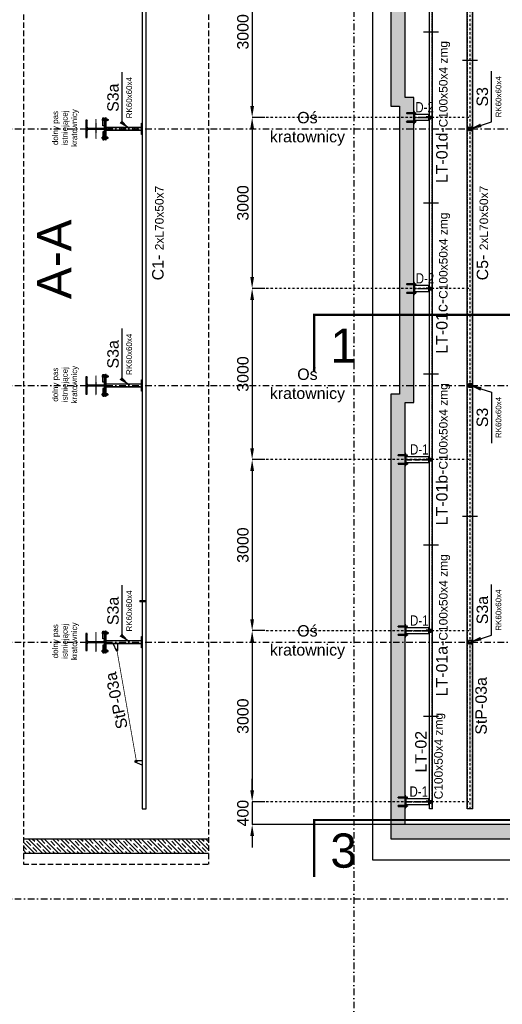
# Model space of a CAD drawing. Header units: millimetres. Extents: x -34919 to 306996, y -293018 to -145733.
# Tile 15 of 256: x -12701 to -4241, y -175324 to -158058. Entities that reach past the tile are written whole.
import ezdxf

# ---------------------------------------------------------------- set-up
doc = ezdxf.new("R2010")
doc.units = ezdxf.units.MM
doc.header["$LTSCALE"] = 3
for name, pattern in [('BORDER2', [0.875, 0.25, -0.125, 0.25, -0.125, 0, -0.125]), ('DASHDOT', [25.4, 12.7, -6.35, 0, -6.35]), ('DASHED', [19.05, 12.7, -6.35]), ('HIDDEN', [9.525, 6.35, -3.175]), ('PRZE', [0.8, 0.4, -0.2, 0, -0.2])]:
    doc.linetypes.add(name, pattern=pattern)
for name, color, linetype in [('AR-----H0_HATCHES_RASTERIT', 8, 'Continuous'), ('ARF2000E0_LOAD_BEARING_KANTAVAT', 1, 'Continuous'), ('blaszki', 6, 'Continuous'), ('C', 4, 'PRZE'), ('K-Podkonstrukcja ścian', 4, 'Continuous'), ('LAYER1', 7, 'Continuous'), ('LISTWA CEOWA', 2, 'Continuous'), ('poziome 1', 7, 'Continuous'), ('proil zamykajacy', 4, 'Continuous'), ('slupki', 7, 'Continuous'), ('stezenia', 4, 'Continuous'), ('STĘŻENIA_OPIS', 4, 'Continuous')]:
    doc.layers.add(name, color=color, linetype=linetype)
doc.layers.add('SIATKA', color=5, linetype='Continuous', lineweight=18)
doc.styles.add('modulegrid$0$Standard', font='isocp.shx')
doc.styles.get("Standard").update_dxf_attribs({"font": 'arial.ttf', "height": 25})
doc.dimstyles.new('STANDARD-100', dxfattribs={"dimscale": 100, "dimtxt": 2, "dimasz": 2, "dimexe": 0, "dimexo": 0, "dimgap": 0.6, "dimtad": 1, "dimdec": 0, "dimzin": 12, "dimdsep": 46, "dimtxsty": 'Standard', "dimcen": 1, "dimclrd": 256, "dimclre": 256, "dimclrt": 2, "dimadec": 0, "dimazin": 0, "dimtfac": 1, "dimtdec": 0, "dimtmove": 0, "dimatfit": 3, "dimfxl": 0, "dimtolj": 1, "dimtzin": 0, "dimarcsym": 0})
pattern_1 = [(315, (-25024.38, -114412.66), (70.71068, 70.71068), []), (315, (-25024.38, -114483.16), (70.71068, 70.71068), [100, -50])]

# ---------------------------------------------------------------- blocks, each defined once
blk = doc.blocks.new('*U5')
at = {"color": 0}
for p, q in [((-36, 0), (14, 0)), ((-32, 5), (-31, 6)), ((-32, 5), (-32, -5)), ((-30, 5), (-32, 5)), ((-30, 6), (-31, 6)), ((-30, 8), (-30, -8)), ((-30, 8), (-30, -8)), ((-30, 8), (-30, -8)), ((-20, 5), (-30, 5)), ((-20, 11), (-29, 11)), ((-20, -12), (-20, 12)), ((-20, 8), (-20, -8)), ((-17, 12), (-20, 12)), ((-17, -12), (-17, 12)), ((-17, -12), (-17, 12)), ((0, 6), (-17, 6)), ((-1, 5), (-17, 5)), ((-1, 6), (-1, -6)), ((0, -12), (0, 12)), ((2, 12), (0, 12)), ((2, -12), (2, 12)), ((2, 9), (2, -9)), ((3, 11), (3, -11)), ((10, 11), (3, 11)), ((2, 9), (3, 9)), ((10, 5), (3, 5)), ((10, 8), (10, -8)), ((-32, -5), (-31, -6)), ((-30, -5), (-32, -5)), ((-30, -6), (-31, -6)), ((-20, -5), (-30, -5)), ((-20, -11), (-29, -11)), ((-17, -12), (-20, -12)), ((-1, -5), (-17, -5)), ((0, -6), (-17, -6)), ((2, -12), (0, -12)), ((10, -5), (3, -5)), ((2, -9), (3, -9)), ((10, -11), (3, -11))]:
    blk.add_line(p, q, dxfattribs=at)
for centre, radius, start, end in [((-25, 8), 4.47, 141.9467, 218.0533), ((-13, 0), 16.3, 160.3279, 199.6721), ((-24, 8), 4.47, 321.9467, 38.0533), ((-36, 0), 16.3, 340.3279, 19.6721), ((6, 8), 4.47, 321.9467, 38.0533), ((-6, 0), 16.3, 340.3279, 19.6721), ((-25, -8), 4.47, 141.9467, 218.0533), ((-24, -8), 4.47, 321.9467, 38.0533), ((6, -8), 4.47, 321.9467, 38.0533)]:
    blk.add_arc(centre, radius, start, end, dxfattribs=at)
blk = doc.blocks.new('CLMP2', base_point=(-240.02793, 677.2178))
at = {"layer": 'LAYER1', "color": 0, "linetype": 'Continuous'}
for p, q in [((-216.02793, 704.85), (-240.02793, 704.85)), ((-240.02793, 704.85), (-240.02793, 702.35)), ((-216.02793, 702.35), (-240.02793, 702.35)), ((-238.99758, 701.50149), (-237.52793, 702.35)), ((-238.99758, 701.50149), (-238.99758, 693.19851)), ((-238.99758, 693.19851), (-237.52793, 692.35)), ((-218.52793, 702.35), (-237.52793, 702.35)), ((-237.52793, 692.35), (-218.52793, 692.35)), ((-228.02793, 842.16751), (-235.02793, 839.69709)), ((-235.02793, 727.51421), (-235.02793, 839.69709)), ((-228.02793, 727.51421), (-235.02793, 727.51421)), ((-234.02793, 838.76421), (-222.02793, 838.76421)), ((-234.02793, 838.76421), (-234.02793, 730.17843)), ((-234.02793, 730.17843), (-233.32082, 729.47132)), ((-228.02793, 730.17843), (-234.02793, 730.17843)), ((-234.02793, 724.85), (-233.32082, 725.55711)), ((-234.02793, 724.85), (-234.02793, 704.85)), ((-228.02793, 724.85), (-234.02793, 724.85)), ((-234.02793, 692.35), (-234.02793, 687.69169)), ((-233.51276, 701.50149), (-233.51276, 693.19851)), ((-233.02793, 728.76421), (-233.02793, 726.26421)), ((-232.95793, 835.3444), (-232.95793, 730.17843)), ((-232.95793, 724.85), (-232.95793, 704.85)), ((-232.95793, 692.35), (-232.95793, 686.41651)), ((-232.13688, 728.76421), (-228.02793, 728.76421)), ((-232.13688, 726.26421), (-228.02793, 726.26421)), ((-228.02793, 842.16751), (-228.02793, 677.2178)), ((-228.02793, 842.16751), (-221.02793, 839.69709)), ((-228.02793, 730.17843), (-222.02793, 730.17843)), ((-223.91898, 728.76421), (-228.02793, 728.76421)), ((-228.02793, 727.51421), (-221.02793, 727.51421)), ((-223.91898, 726.26421), (-228.02793, 726.26421)), ((-228.02793, 724.85), (-222.02793, 724.85)), ((-228.02793, 704.85), (-228.02793, 704.85)), ((-223.09793, 835.3444), (-223.09793, 730.17843)), ((-223.09793, 724.85), (-223.09793, 704.85)), ((-223.09793, 692.35), (-223.09793, 686.41651)), ((-223.02793, 728.76421), (-223.02793, 726.26421)), ((-222.02793, 730.17843), (-222.73503, 729.47132)), ((-222.02793, 724.85), (-222.73503, 725.55711)), ((-222.5431, 701.50149), (-222.5431, 693.19851)), ((-222.02793, 838.76421), (-222.02793, 730.17843)), ((-222.02793, 724.85), (-222.02793, 704.85)), ((-222.02793, 692.35), (-222.02793, 687.69169)), ((-221.02793, 727.51421), (-221.02793, 839.69709)), ((-217.05827, 701.50149), (-218.52793, 702.35)), ((-217.05827, 693.19851), (-218.52793, 692.35)), ((-217.05827, 701.50149), (-217.05827, 693.19851)), ((-216.02793, 704.85), (-216.02793, 702.35)), ((-222.02793, 687.69169), (-234.02793, 687.69169)), ((-232.41059, 685.76421), (-234.02793, 687.69169)), ((-232.41059, 685.76421), (-232.41059, 679.10321)), ((-232.41059, 679.10321), (-231.82342, 678.76421)), ((-231.82342, 678.76421), (-224.23243, 678.76421)), ((-230.21926, 685.75575), (-230.21926, 679.10321)), ((-225.8366, 685.75575), (-225.8366, 679.10321)), ((-223.64527, 679.10321), (-224.23243, 678.76421)), ((-223.64527, 685.76421), (-222.02793, 687.69169)), ((-223.64527, 685.76421), (-223.64527, 679.10321))]:
    blk.add_line(p, q, dxfattribs=at)
at = {"layer": 'LAYER1', "color": 0, "linetype": 'DASHED'}
for p, q in [((-234.52793, 704.85), (-234.52793, 702.35)), ((-221.52793, 704.85), (-221.52793, 702.35))]:
    blk.add_line(p, q, dxfattribs=at)
at = {"layer": 'LAYER1', "color": 0, "linetype": 'Continuous'}
for centre, radius, start, end in [((-236.23992, 697.54309), 4.80691, 55.434907, 120), ((-236.23992, 697.15691), 4.80691, 240, 304.56509), ((-228.02793, 838.76421), 6, 180, 0), ((-228.02793, 684.19851), 18.15149, 72.412046, 107.58795), ((-228.02793, 710.50149), 18.15149, 252.41205, 287.58795), ((-234.02793, 728.76421), 1, 0, 45), ((-234.02793, 726.26421), 1, 315, 0), ((-222.02793, 728.76421), 1, 135, 180), ((-222.02793, 726.26421), 1, 180, 225), ((-219.81594, 697.54309), 4.80691, 60, 124.56509), ((-219.81594, 697.15691), 4.80691, 235.43491, 300), ((-231.30883, 687.33723), 1.92048, 234.99226, 304.56509), ((-231.30883, 680.6847), 1.92048, 240, 304.56509), ((-228.02793, 692.66874), 7.25199, 252.41205, 287.58795), ((-228.02793, 686.0162), 7.25199, 252.41205, 287.58795), ((-224.74703, 687.33723), 1.92048, 235.43491, 305.00774), ((-224.74703, 680.6847), 1.92048, 235.43491, 300)]:
    blk.add_arc(centre, radius, start, end, dxfattribs=at)
blk = doc.blocks.new('*D1696')
at = {"lineweight": -2, "transparency": 16777216}
for p, q in [((-8405, -156772), (-8626, -156772)), ((-8626, -156972), (-8626, -159572)), ((-8405, -159772), (-8626, -159772))]:
    blk.add_line(p, q, dxfattribs=at)
at = {"transparency": 16777216}
for points in [[(-8659, -156972), (-8593, -156972), (-8626, -156772)], [(-8659, -159572), (-8593, -159572), (-8626, -159772)]]:
    blk.add_solid(points, dxfattribs=at)
at = {"layer": 'Defpoints', "color": 0, "transparency": 16777216}
for p in [(-8405, -156772, 0), (-8626, -159772), (-8405, -159772)]:
    blk.add_point(p, dxfattribs=at)
at = {"color": 2, "transparency": 16777216, "insert": (-8788, -158272), "char_height": 200, "attachment_point": 5, "rotation": 90}
blk.add_mtext('\\A1;3000', dxfattribs=at)
blk = doc.blocks.new('*D1697')
at = {"lineweight": -2, "transparency": 16777216}
for p, q in [((-8405, -159772), (-8626, -159772)), ((-8626, -159972), (-8626, -162572)), ((-8405, -162772), (-8626, -162772))]:
    blk.add_line(p, q, dxfattribs=at)
at = {"transparency": 16777216}
for points in [[(-8659, -159972), (-8593, -159972), (-8626, -159772)], [(-8659, -162572), (-8593, -162572), (-8626, -162772)]]:
    blk.add_solid(points, dxfattribs=at)
at = {"layer": 'Defpoints', "color": 0, "transparency": 16777216}
for p in [(-8405, -159772, 0), (-8626, -162772), (-8405, -162772, 0)]:
    blk.add_point(p, dxfattribs=at)
at = {"color": 2, "transparency": 16777216, "insert": (-8788, -161272), "char_height": 200, "attachment_point": 5, "rotation": 90}
blk.add_mtext('\\A1;3000', dxfattribs=at)
blk = doc.blocks.new('*D1698')
at = {"lineweight": -2, "transparency": 16777216}
for p, q in [((-8405, -162772), (-8626, -162772)), ((-8626, -162972), (-8626, -165572)), ((-8405, -165772), (-8626, -165772))]:
    blk.add_line(p, q, dxfattribs=at)
at = {"transparency": 16777216}
for points in [[(-8659, -162972), (-8593, -162972), (-8626, -162772)], [(-8659, -165572), (-8593, -165572), (-8626, -165772)]]:
    blk.add_solid(points, dxfattribs=at)
at = {"layer": 'Defpoints', "color": 0, "transparency": 16777216}
for p in [(-8405, -162772, 0), (-8626, -165772), (-8405, -165772)]:
    blk.add_point(p, dxfattribs=at)
at = {"color": 2, "transparency": 16777216, "insert": (-8788, -164272), "char_height": 200, "attachment_point": 5, "rotation": 90}
blk.add_mtext('\\A1;3000', dxfattribs=at)
blk = doc.blocks.new('*D1699')
at = {"lineweight": -2, "transparency": 16777216}
for p, q in [((-8405, -165772), (-8626, -165772)), ((-8626, -165972), (-8626, -168572)), ((-8405, -168772), (-8626, -168772))]:
    blk.add_line(p, q, dxfattribs=at)
at = {"transparency": 16777216}
for points in [[(-8659, -165972), (-8593, -165972), (-8626, -165772)], [(-8659, -168572), (-8593, -168572), (-8626, -168772)]]:
    blk.add_solid(points, dxfattribs=at)
at = {"layer": 'Defpoints', "color": 0, "transparency": 16777216}
for p in [(-8405, -165772, 0), (-8626, -168772), (-8405, -168772, 0)]:
    blk.add_point(p, dxfattribs=at)
at = {"color": 2, "transparency": 16777216, "insert": (-8788, -167272), "char_height": 200, "attachment_point": 5, "rotation": 90}
blk.add_mtext('\\A1;3000', dxfattribs=at)
blk = doc.blocks.new('*D1700')
at = {"lineweight": -2, "transparency": 16777216}
for p, q in [((-8405, -168772), (-8626, -168772)), ((-8626, -168972), (-8626, -171572)), ((-8405, -171772), (-8626, -171772))]:
    blk.add_line(p, q, dxfattribs=at)
at = {"transparency": 16777216}
for points in [[(-8659, -168972), (-8593, -168972), (-8626, -168772)], [(-8659, -171572), (-8593, -171572), (-8626, -171772)]]:
    blk.add_solid(points, dxfattribs=at)
at = {"layer": 'Defpoints', "color": 0, "transparency": 16777216}
for p in [(-8405, -168772, 0), (-8626, -171772), (-8405, -171772)]:
    blk.add_point(p, dxfattribs=at)
at = {"color": 2, "transparency": 16777216, "insert": (-8788, -170272), "char_height": 200, "attachment_point": 5, "rotation": 90}
blk.add_mtext('\\A1;3000', dxfattribs=at)
blk = doc.blocks.new('*D1701')
at = {"lineweight": -2, "transparency": 16777216}
for p, q in [((-8626, -171572), (-8626, -171372)), ((-8405, -171772), (-8626, -171772)), ((-8626, -171772), (-8626, -172172)), ((-5943, -172172), (-8626, -172172)), ((-8626, -172372), (-8626, -172572))]:
    blk.add_line(p, q, dxfattribs=at)
at = {"transparency": 16777216}
for points in [[(-8659, -171572), (-8593, -171572), (-8626, -171772)], [(-8659, -172372), (-8593, -172372), (-8626, -172172)]]:
    blk.add_solid(points, dxfattribs=at)
at = {"layer": 'Defpoints', "color": 0, "transparency": 16777216}
for p in [(-8405, -171772, 0), (-8626, -172172), (-5943, -172172, 0)]:
    blk.add_point(p, dxfattribs=at)
at = {"color": 2, "transparency": 16777216, "insert": (-8788, -171972), "char_height": 200, "attachment_point": 5, "rotation": 90}
blk.add_mtext('\\A1;400', dxfattribs=at)
blk = doc.blocks.new('*X203')
at = {"color": 0}
for p, q in [((558, 1769), (573, 1784)), ((558, 1778), (564, 1784)), ((560, 1762), (582, 1784)), ((569, 1762), (591, 1784)), ((578, 1762), (600, 1784)), ((587, 1762), (608, 1784)), ((596, 1762), (617, 1784)), ((605, 1762), (626, 1784)), ((613, 1762), (635, 1784)), ((622, 1762), (644, 1784)), ((631, 1762), (653, 1784)), ((640, 1762), (661, 1784)), ((649, 1762), (670, 1784)), ((658, 1762), (679, 1784)), ((666, 1762), (688, 1784)), ((675, 1762), (697, 1784)), ((683, 1761), (706, 1784)), ((689, 1759), (715, 1784)), ((694, 1755), (723, 1784)), ((698, 1750), (732, 1784)), ((701, 1744), (741, 1784)), ((702, 1736), (750, 1784)), ((702, 1727), (714, 1740)), ((702, 1718), (714, 1730)), ((737, 1762), (759, 1784)), ((746, 1762), (768, 1784)), ((755, 1762), (776, 1784)), ((764, 1762), (785, 1784)), ((773, 1762), (794, 1784)), ((781, 1762), (803, 1784)), ((790, 1762), (812, 1784)), ((799, 1762), (821, 1784)), ((808, 1762), (829, 1784)), ((817, 1762), (838, 1784)), ((826, 1762), (847, 1784)), ((834, 1762), (856, 1784)), ((843, 1762), (858, 1777)), ((852, 1762), (858, 1768)), ((702, 1710), (714, 1722)), ((702, 1701), (714, 1713)), ((702, 1692), (714, 1704)), ((702, 1683), (714, 1695)), ((702, 1674), (714, 1686)), ((702, 1665), (714, 1677)), ((702, 1657), (714, 1669)), ((702, 1648), (714, 1660)), ((702, 1639), (714, 1651)), ((702, 1630), (714, 1642)), ((702, 1621), (714, 1633)), ((702, 1612), (714, 1624)), ((702, 1604), (714, 1616)), ((702, 1595), (714, 1607)), ((702, 1586), (714, 1598)), ((702, 1577), (714, 1589)), ((702, 1568), (714, 1580)), ((702, 1559), (714, 1571)), ((702, 1551), (714, 1563)), ((558, 1460), (564, 1466)), ((558, 1451), (573, 1466)), ((560, 1444), (582, 1466)), ((569, 1444), (590, 1466)), ((578, 1444), (599, 1466)), ((587, 1444), (608, 1466)), ((595, 1444), (617, 1466)), ((604, 1444), (626, 1466)), ((613, 1444), (635, 1466)), ((622, 1444), (643, 1466)), ((631, 1444), (652, 1466)), ((640, 1444), (661, 1466)), ((649, 1444), (670, 1466)), ((657, 1444), (679, 1466)), ((666, 1444), (714, 1492)), ((675, 1444), (715, 1484)), ((684, 1444), (718, 1478)), ((693, 1444), (722, 1473)), ((702, 1542), (714, 1554)), ((702, 1533), (714, 1545)), ((702, 1524), (714, 1536)), ((702, 1515), (714, 1527)), ((702, 1506), (714, 1518)), ((702, 1497), (714, 1509)), ((702, 1488), (714, 1501)), ((702, 1444), (727, 1469)), ((710, 1444), (733, 1467)), ((719, 1444), (741, 1466)), ((728, 1444), (750, 1466)), ((737, 1444), (758, 1466)), ((746, 1444), (767, 1466)), ((755, 1444), (776, 1466)), ((763, 1444), (785, 1466)), ((772, 1444), (794, 1466)), ((781, 1444), (803, 1466)), ((790, 1444), (811, 1466)), ((799, 1444), (820, 1466)), ((808, 1444), (829, 1466)), ((816, 1444), (838, 1466)), ((825, 1444), (847, 1466)), ((834, 1444), (856, 1466)), ((843, 1444), (858, 1459)), ((852, 1444), (858, 1450))]:
    blk.add_line(p, q, dxfattribs=at)
blk = doc.blocks.new('heb340')
at = {"color": 1, "linetype": 'Continuous'}
blk.add_lwpolyline([(-150, -170), (150, -170), (150, -148.5), (33, -148.5, -0.4142136), (6, -121.5), (6, 121.5, -0.4142136), (33, 148.5), (150, 148.5), (150, 170), (-150, 170), (-150, 148.5), (-33, 148.5, -0.4142136), (-6, 121.5), (-6, -121.5, -0.4142136), (-33, -148.5), (-150, -148.5)], format="xyb", close=True, dxfattribs=at)
at = {"layer": 'C'}
for points in [[(0, -213), (0, 213)], [(-171.5, 0), (171.5, 0)]]:
    blk.add_lwpolyline(points, dxfattribs=at)
at = {"color": 4, "linetype": 'Continuous'}
blk.add_blockref('*X203', (-708, -1614), dxfattribs=at)
blk = doc.blocks.new('połaczenie montażowe')
at = {"color": 7}
for p, q in [((-45, 172), (-44, 173)), ((-44, 173), (-42, 173)), ((-42, 173), (-42, 143)), ((12, 173), (15, 173)), ((12, 172), (12, 173)), ((15, 173), (15, 143)), ((28, 173), (28, 143)), ((-45, 172), (-45, 144)), ((-45, 144), (-44, 143)), ((-44, 143), (-42, 143)), ((12, 172), (12, 144)), ((12, 144), (12, 143)), ((12, 143), (15, 143)), ((15, 169), (15, 148)), ((15, 169), (15, 148)), ((28, 169), (28, 148)), ((28, 169), (28, 148)), ((-45, -172), (-45, -144)), ((-45, -172), (-44, -173)), ((-44, -143), (-42, -143)), ((-45, -144), (-44, -143)), ((-42, -173), (-42, -143)), ((12, -143), (15, -143)), ((12, -144), (12, -143)), ((12, -172), (12, -144)), ((12, -172), (12, -173)), ((15, -173), (15, -143)), ((15, -169), (15, -148)), ((15, -169), (15, -148)), ((28, -173), (28, -143)), ((28, -169), (28, -148)), ((28, -169), (28, -148)), ((-44, -173), (-42, -173)), ((12, -173), (15, -173))]:
    blk.add_line(p, q, dxfattribs=at)
at = {"color": 7, "linetype": 'BORDER2'}
for p, q in [((-63, 158), (50, 158)), ((-63, -158), (50, -158))]:
    blk.add_line(p, q, dxfattribs=at)
at = {"color": 4}
for p, q in [((-54, 172), (-45, 172)), ((-54, 169), (-54, 146)), ((-54, 165), (-45, 165)), ((-54, 144), (-45, 144)), ((-54, 151), (-45, 151)), ((-45, 172), (-45, 144)), ((-45, 171), (-45, 171)), ((-45, 145), (-45, 145)), ((-45, 171), (-45, 145)), ((-42, 166), (12, 166)), ((-42, 150), (12, 150)), ((-4, 166), (-4, 150)), ((-4, 164), (12, 164)), ((-4, 152), (12, 152)), ((28, 166), (46, 166)), ((28, 164), (46, 164)), ((28, 152), (46, 152)), ((28, 150), (46, 150)), ((46, 166), (46, 150)), ((-54, -144), (-45, -144)), ((-54, -169), (-54, -146)), ((-54, -165), (-45, -165)), ((-54, -172), (-45, -172)), ((-54, -151), (-45, -151)), ((-45, -172), (-45, -144)), ((-45, -145), (-45, -145)), ((-45, -171), (-45, -171)), ((-45, -171), (-45, -145)), ((-42, -150), (12, -150)), ((-42, -166), (12, -166)), ((-4, -166), (-4, -150)), ((-4, -152), (12, -152)), ((-4, -164), (12, -164)), ((28, -150), (46, -150)), ((28, -152), (46, -152)), ((28, -164), (46, -164)), ((28, -166), (46, -166)), ((46, -166), (46, -150))]:
    blk.add_line(p, q, dxfattribs=at)
at = {"color": 3}
for p, q in [((27, 172), (16, 172)), ((27, 165), (16, 165)), ((28, 151), (16, 151)), ((27, 144), (16, 144)), ((28, 169), (28, 148)), ((40, 172), (29, 172)), ((40, 165), (29, 165)), ((41, 151), (29, 151)), ((40, 144), (29, 144)), ((41, 169), (41, 148)), ((27, -144), (16, -144)), ((28, -151), (16, -151)), ((27, -165), (16, -165)), ((27, -172), (16, -172)), ((28, -169), (28, -148)), ((40, -144), (29, -144)), ((41, -151), (29, -151)), ((40, -165), (29, -165)), ((40, -172), (29, -172)), ((41, -169), (41, -148))]:
    blk.add_line(p, q, dxfattribs=at)
at = {"color": 4}
for centre, radius, start, end in [((-44, 168), 10.9, 156.9535, 174.7762), ((-49, 147), 5.24, 187.8423, 213.6182), ((-46, 169), 8.39, 182.384, 208.3594), ((-46, 161), 8.39, 151.6406, 177.616), ((-41, 156), 13.8, 181.783, 202.0553), ((-41, 146), 13.8, 157.9447, 178.217), ((-49, -147), 5.24, 146.3818, 172.1577), ((-44, -168), 10.9, 185.2238, 203.0465), ((-41, -146), 13.8, 181.783, 202.0553), ((-41, -156), 13.8, 157.9447, 178.217), ((-46, -161), 8.39, 182.384, 208.3594), ((-46, -169), 8.39, 151.6406, 177.616)]:
    blk.add_arc(centre, radius, start, end, dxfattribs=at)
at = {"color": 3}
for centre, radius, start, end in [((26, 168), 10.9, 156.9535, 174.7762), ((23, 169), 8.39, 182.384, 208.3594), ((20, 162), 5.05, 143.1698, 176.696), ((20, 154), 5.05, 183.304, 216.8302), ((20, 148), 5.05, 143.1698, 176.696), ((32, 150), 17.3, 184.1009, 198.2664), ((17, 168), 10.9, 5.2238, 23.0465), ((20, 169), 8.39, 331.6406, 357.616), ((23, 162), 5.05, 3.304, 36.8302), ((23, 154), 5.05, 323.1698, 356.696), ((23, 148), 5.05, 3.304, 36.8302), ((11, 150), 17.3, 341.7336, 355.8991), ((39, 168), 10.9, 156.9535, 174.7762), ((36, 169), 8.39, 182.384, 208.3594), ((33, 162), 5.05, 143.1698, 176.696), ((33, 154), 5.05, 183.304, 216.8302), ((33, 148), 5.05, 143.1698, 176.696), ((45, 150), 17.3, 184.1009, 198.2664), ((30, 168), 10.9, 5.2238, 23.0465), ((33, 169), 8.39, 331.6406, 357.616), ((36, 162), 5.05, 3.304, 36.8302), ((36, 154), 5.05, 323.1698, 356.696), ((36, 148), 5.05, 3.304, 36.8302), ((24, 150), 17.3, 341.7336, 355.8991), ((32, -150), 17.3, 161.7336, 175.8991), ((20, -148), 5.05, 183.304, 216.8302), ((20, -154), 5.05, 143.1698, 176.696), ((20, -162), 5.05, 183.304, 216.8302), ((23, -169), 8.39, 151.6406, 177.616), ((26, -168), 10.9, 185.2238, 203.0465), ((11, -150), 17.3, 4.1009, 18.2664), ((23, -148), 5.05, 323.1698, 356.696), ((23, -154), 5.05, 3.304, 36.8302), ((23, -162), 5.05, 323.1698, 356.696), ((20, -169), 8.39, 2.384, 28.3594), ((17, -168), 10.9, 336.9535, 354.7762), ((45, -150), 17.3, 161.7336, 175.8991), ((33, -148), 5.05, 183.304, 216.8302), ((33, -154), 5.05, 143.1698, 176.696), ((33, -162), 5.05, 183.304, 216.8302), ((36, -169), 8.39, 151.6406, 177.616), ((39, -168), 10.9, 185.2238, 203.0465), ((24, -150), 17.3, 4.1009, 18.2664), ((36, -148), 5.05, 323.1698, 356.696), ((36, -154), 5.05, 3.304, 36.8302), ((36, -162), 5.05, 323.1698, 356.696), ((33, -169), 8.39, 2.384, 28.3594), ((30, -168), 10.9, 336.9535, 354.7762)]:
    blk.add_arc(centre, radius, start, end, dxfattribs=at)
at = {"layer": 'stezenia', "color": 6}
for points in [[(-42, 190), (-22, 190), (-22, 55), (-42, 55)], [(12, 190), (0, 190), (0, -190), (12, -190)], [(-42, -190), (-22, -190), (-22, -55), (-42, -55)]]:
    blk.add_lwpolyline(points, close=True, dxfattribs=at)
at = {"layer": 'stezenia', "color": 3}
for centre in [(-11, 179), (-11, -179)]:
    blk.add_circle(centre, 10.8, dxfattribs=at)

msp = doc.modelspace()

# ---------------------------------------------------------------- hatches: boundary and pattern name
at = {"layer": 'AR-----H0_HATCHES_RASTERIT'}
h = msp.add_hatch(dxfattribs=at)
h.set_pattern_fill('JIS_STN_1E', color=256, scale=100, angle=-90, style=0)
h.set_pattern_definition([(315, (79326.37, -149984.5), (70.71068, 70.71068), []), (315, (79326.37, -150055), (70.71068, 70.71068), [100, -50])])
h.paths.add_polyline_path([(-5793.375, -159422.297), (-5943.375, -159422.297), (-5943.375, -153372.297), (-5473.689, -153372.297), (-4103.375, -153372.297), (-4103.375, -153122.297), (-6193.375, -153122.297), (-6193.375, -159572.297), (-6043.375, -159572.297), (-6043.375, -164622.297), (-6193.375, -164622.297), (-6193.375, -172422.297), (-4103.375, -172422.297), (-4103.375, -172172.297), (-5943.375, -172172.297), (-5943.375, -164772.338), (-5793.375, -164772.338)])
h = msp.add_hatch(dxfattribs=at)
h.set_pattern_fill('JIS_STN_1E', color=256, scale=100, angle=-90, style=0)
h.set_pattern_definition(pattern_1)
h.paths.add_polyline_path([(-12637.239, -172422.297), (-12637.239, -172672.297), (-11139.101, -172672.297), (-11139.101, -172422.297)])
h = msp.add_hatch(dxfattribs=at)
h.set_pattern_fill('JIS_STN_1E', color=256, scale=100, angle=-90, style=0)
h.set_pattern_definition(pattern_1)
h.paths.add_polyline_path([(-11139.101, -172672.297), (-11139.101, -172422.297), (-9389.162, -172422.297), (-9389.162, -172672.297)])

# ---------------------------------------------------------------- linework, layer by layer
at = {"color": 252, "linetype": 'DASHDOT', "ltscale": 3}
for p, q in [((-6843.375, -150578.031), (-6843.375, -201577.2)), ((-20790.758, -159972.297), (31210.557, -159972.297)), ((-20790.758, -164472.297), (31210.557, -164472.297)), ((-20791.419, -168972.297), (31209.896, -168972.297)), ((-20791.419, -173472.297), (31209.896, -173472.297)), ((-20791.419, -173472.297), (31209.896, -173472.297))]:
    msp.add_line(p, q, dxfattribs=at)
at = {"color": 5}
for p, q in [((-5358.81, -158274.297, 0), (-5623.433, -158274.297, 0)), ((-4673.573, -158772.297, 0), (-4938.196, -158772.297, 0)), ((-5358.81, -161274.297, 0), (-5623.433, -161274.297, 0)), ((-5358.81, -164274.297, 0), (-5623.433, -164274.297, 0)), ((-4673.573, -166772.297, 0), (-4938.196, -166772.297, 0)), ((-5358.81, -167274.297, 0), (-5623.433, -167274.297, 0)), ((-5358.81, -170274.297, 0), (-5623.433, -170274.297, 0))]:
    msp.add_line(p, q, dxfattribs=at)
at = {"color": 4}
msp.add_lwpolyline([(-6507.626, -152607.278), (30102.81, -152607.278), (30102.81, -172793.911), (-6507.626, -172793.911)], close=True, dxfattribs=at)
at = {"color": 8, "const_width": 40}
for points in [[(-7538.228, -164232.949), (-7538.228, -163232.949), (16689.726, -163232.949), (16689.726, -166203.863), (31036.305, -166203.863), (31036.305, -167203.863)], [(-7538.228, -173091.604), (-7538.228, -172091.604), (16689.726, -172091.604), (16689.726, -172091.604), (31036.305, -172091.604), (31036.305, -173091.604)]]:
    msp.add_lwpolyline(points, dxfattribs=at)
at = {"color": 6, "elevation": 0}
for points in [[(-11065.101, -169002.297), (-11009.101, -169122.297), (-11009.101, -169122.297), (-10989.101, -169122.297), (-10979.101, -169112.297), (-10979.101, -169002.297), (-11065.101, -169002.297)], [(-10554.101, -171133.297), (-10674.101, -171077.297), (-10674.101, -171077.297), (-10674.101, -171057.297), (-10664.101, -171047.297), (-10554.101, -171047.297), (-10554.101, -171133.297)]]:
    msp.add_lwpolyline(points, dxfattribs=at)
at = {"color": 6}
for centre in [(-10999.101, -169102.297, 0), (-10654.101, -171067.297, 0)]:
    msp.add_circle(centre, 6.5, dxfattribs=at)
for p in [(-5531.942, -159772.297, 0), (-5531.942, -162772.297, 0), (-5531.942, -165772.297, 0), (-5531.942, -168772.297, 0), (-5531.942, -171772.297, 0)]:
    msp.add_point(p)
at = {"layer": 'ARF2000E0_LOAD_BEARING_KANTAVAT'}
for p, q in [((-12637.239, -172422.297, 0), (-9389.21, -172422.297, 0)), ((-12637.239, -172672.297, 0), (-9389.101, -172672.297, 0))]:
    msp.add_line(p, q, dxfattribs=at)
at = {"layer": 'ARF2000E0_LOAD_BEARING_KANTAVAT', "elevation": 0}
for points in [[(-4103.375, -153122.297), (-6193.375, -153122.297), (-6193.375, -159572.297), (-6043.375, -159572.297), (-6043.375, -164622.297), (-6193.375, -164622.297), (-6193.375, -172422.297), (-4103.375, -172422.297)], [(-5943.375, -159422.297), (-5943.375, -153372.297), (-5473.689, -153372.297)], [(-4103.375, -172172.297), (-5943.375, -172172.297), (-5943.375, -172172.297), (-5943.375, -164772.338), (-5793.375, -164772.338), (-5793.375, -159422.297), (-5943.689, -159422.297)]]:
    msp.add_lwpolyline(points, dxfattribs=at)
at = {"layer": 'blaszki', "elevation": 0}
for points in [[(-10554.101, -159872.297), (-10554.101, -160072.297), (-10566.101, -160072.297), (-10566.101, -159872.297)], [(-10554.101, -164372.297), (-10554.101, -164572.297), (-10566.101, -164572.297), (-10566.101, -164372.297)], [(-10554.101, -168872.297), (-10554.101, -169072.297), (-10566.101, -169072.297), (-10566.101, -168872.297)]]:
    msp.add_lwpolyline(points, close=True, dxfattribs=at)
at = {"layer": 'C', "ltscale": 2}
for p, q in [((-5793.375, -159772.297, 0), (-5528.036, -159772.297, 0)), ((-5793.375, -162772.297, 0), (-5528.036, -162772.297, 0)), ((-5943.375, -165772.297, 0), (-5528.036, -165772.297, 0)), ((-5943.375, -168772.297, 0), (-5528.036, -168772.297, 0)), ((-5943.375, -171772.297, 0), (-5528.036, -171772.297, 0))]:
    msp.add_line(p, q, dxfattribs=at)
at = {"layer": 'K-Podkonstrukcja ścian', "linetype": 'DASHED', "ltscale": 0.05}
for p, q in [((-5781.375, -159769.797, 0), (-5528.036, -159769.797, 0)), ((-5781.375, -159774.797, 0), (-5528.036, -159774.797, 0)), ((-5781.375, -162769.797, 0), (-5528.036, -162769.797, 0)), ((-5781.375, -162774.797, 0), (-5528.036, -162774.797, 0)), ((-5931.375, -165769.797, 0), (-5528.036, -165769.797, 0)), ((-5931.375, -165774.797, 0), (-5528.036, -165774.797, 0)), ((-5931.375, -168769.797, 0), (-5528.036, -168769.797, 0)), ((-5931.375, -168774.797, 0), (-5528.036, -168774.797, 0)), ((-5931.375, -171769.797, 0), (-5528.036, -171769.797, 0)), ((-5931.375, -171774.797, 0), (-5528.036, -171774.797, 0))]:
    msp.add_line(p, q, dxfattribs=at)
at = {"layer": 'K-Podkonstrukcja ścian', "color": 3, "elevation": 0}
for points in [[(-5781.375, -159877.297), (-5781.375, -159667.297), (-5793.375, -159667.297), (-5793.375, -159877.297)], [(-5781.375, -159722.297), (-5781.375, -159822.297), (-5528.036, -159822.297), (-5528.036, -159722.297)], [(-5781.375, -162877.297), (-5781.375, -162667.297), (-5793.375, -162667.297), (-5793.375, -162877.297)], [(-5781.375, -162722.297), (-5781.375, -162822.297), (-5528.036, -162822.297), (-5528.036, -162722.297)], [(-5931.375, -165877.297), (-5931.375, -165667.297), (-5943.375, -165667.297), (-5943.375, -165877.297)], [(-5931.375, -165722.297), (-5931.375, -165822.297), (-5528.036, -165822.297), (-5528.036, -165722.297)], [(-5931.375, -168877.297), (-5931.375, -168667.297), (-5943.375, -168667.297), (-5943.375, -168877.297)], [(-5931.375, -168722.297), (-5931.375, -168822.297), (-5528.036, -168822.297), (-5528.036, -168722.297)], [(-5931.375, -171877.297), (-5931.375, -171667.297), (-5943.375, -171667.297), (-5943.375, -171877.297)], [(-5931.375, -171722.297), (-5931.375, -171822.297), (-5528.036, -171822.297), (-5528.036, -171722.297)]]:
    msp.add_lwpolyline(points, close=True, dxfattribs=at)
at = {"layer": 'K-Podkonstrukcja ścian', "elevation": 0}
for points in [[(-5478.036, -159769.797), (-5478.036, -159763.797), (-5578.036, -159763.797), (-5578.036, -159769.797)], [(-5478.036, -159774.797), (-5478.036, -159780.797), (-5578.036, -159780.797), (-5578.036, -159774.797)], [(-5478.036, -162769.797), (-5478.036, -162763.797), (-5578.036, -162763.797), (-5578.036, -162769.797)], [(-5478.036, -162774.797), (-5478.036, -162780.797), (-5578.036, -162780.797), (-5578.036, -162774.797)], [(-5478.036, -165769.797), (-5478.036, -165763.797), (-5578.036, -165763.797), (-5578.036, -165769.797)], [(-5478.036, -165774.797), (-5478.036, -165780.797), (-5578.036, -165780.797), (-5578.036, -165774.797)], [(-5478.036, -168769.797), (-5478.036, -168763.797), (-5578.036, -168763.797), (-5578.036, -168769.797)], [(-5478.036, -168774.797), (-5478.036, -168780.797), (-5578.036, -168780.797), (-5578.036, -168774.797)], [(-5478.036, -171769.797), (-5478.036, -171763.797), (-5578.036, -171763.797), (-5578.036, -171769.797)], [(-5478.036, -171774.797), (-5478.036, -171780.797), (-5578.036, -171780.797), (-5578.036, -171774.797)]]:
    msp.add_lwpolyline(points, close=True, dxfattribs=at)
at = {"layer": 'poziome 1', "linetype": 'HIDDEN', "ltscale": 5}
for p, q in [((-12637.239, -152678.706), (-12637.239, -172865.888)), ((-9389.125, -152678.706), (-9389.125, -172865.888, 0)), ((-12637.239, -172865.888), (-9389.125, -172865.888))]:
    msp.add_line(p, q, dxfattribs=at)
at = {"layer": 'poziome 1', "color": 3}
for p, q in [((-10554.101, -153647.297, 0), (-10554.101, -171897.297)), ((-10484.101, -171897.297), (-10484.101, -153647.297, 0)), ((-4855.884, -171897.297, 0), (-4855.884, -153647.297, 0)), ((-4755.884, -171897.297, 0), (-4755.884, -153647.297, 0)), ((-10554.101, -171897.297), (-10484.101, -171897.297))]:
    msp.add_line(p, q, dxfattribs=at)
at = {"layer": 'poziome 1', "linetype": 'HIDDEN'}
for p, q in [((-4848.884, -171897.297, 0), (-4848.884, -153647.297, 0)), ((-4762.884, -171897.297, 0), (-4762.884, -153647.297, 0))]:
    msp.add_line(p, q, dxfattribs=at)
at = {"layer": 'poziome 1', "linetype": 'HIDDEN', "elevation": 0}
msp.add_lwpolyline([(-10547.101, -171897.297), (-10547.101, -153647.297)], dxfattribs=at)
at = {"layer": 'proil zamykajacy'}
for p, q in [((-10554.101, -171866.297), (-10554.101, -171897.297)), ((-10550.101, -171897.297), (-10554.101, -171897.297)), ((-10484.101, -171897.297), (-10488.101, -171897.297))]:
    msp.add_line(p, q, dxfattribs=at)
at = {"layer": 'SIATKA', "color": 6, "elevation": 0}
for points in [[(-10484.101, -168256.297), (-10484.101, -168244.297), (-10594.101, -168244.297), (-10594.101, -168256.297)], [(-10484.101, -168268.297), (-10484.101, -168256.297), (-10594.101, -168256.297), (-10594.101, -168268.297)]]:
    msp.add_lwpolyline(points, close=True, dxfattribs=at)
at = {"layer": 'slupki', "color": 3}
for p, q in [((-5516.759, -171897.297, 0), (-5516.759, -153647.297, 0)), ((-5466.759, -171897.297, 0), (-5466.759, -153647.297, 0)), ((-5466.759, -171897.297, 0), (-5516.759, -171897.297, 0))]:
    msp.add_line(p, q, dxfattribs=at)
at = {"layer": 'slupki', "linetype": 'HIDDEN'}
msp.add_line((-5470.759, -171897.297, 0), (-5470.759, -153647.297, 0), dxfattribs=at)
at = {"layer": 'slupki', "color": 4, "linetype": 'DASHDOT'}
for p, q in [((-4805.884, -171897.297, 0), (-4805.884, -153647.297, 0)), ((-4830.034, -159772.297, 0), (-8404.602, -159772.297, 0)), ((-4830.034, -162772.297, 0), (-8404.602, -162772.297, 0)), ((-4830.034, -165772.297, 0), (-8404.602, -165772.297, 0)), ((-4830.034, -168772.297, 0), (-8404.602, -168772.297, 0)), ((-4830.034, -171772.297, 0), (-8404.602, -171772.297, 0))]:
    msp.add_line(p, q, dxfattribs=at)
at = {"layer": 'slupki', "color": 3, "elevation": 0}
for points in [[(-11187.101, -159942.297), (-10566.101, -159942.297), (-10566.101, -160002.297), (-11187.101, -160002.297)], [(-11187.101, -164442.297), (-10566.101, -164442.297), (-10566.101, -164502.297), (-11187.101, -164502.297)], [(-11187.101, -168942.297), (-10566.101, -168942.297), (-10566.101, -169002.297), (-11187.101, -169002.297)]]:
    msp.add_lwpolyline(points, dxfattribs=at)
at = {"layer": 'slupki', "linetype": 'HIDDEN', "elevation": 0}
for points in [[(-11187.101, -159946.297), (-10566.101, -159946.297)], [(-10566.101, -159998.297), (-11187.101, -159998.297)], [(-11187.101, -164446.297), (-10566.101, -164446.297)], [(-10566.101, -164498.297), (-11187.101, -164498.297)], [(-11187.101, -168946.297), (-10566.101, -168946.297)], [(-10566.101, -168998.297), (-11187.101, -168998.297)]]:
    msp.add_lwpolyline(points, dxfattribs=at)
at = {"layer": 'slupki', "color": 2}
for points in [[(-4835.884, -160002.297), (-4775.884, -160002.297), (-4775.884, -159942.297), (-4835.884, -159942.297)], [(-4831.884, -159998.297), (-4779.884, -159998.297), (-4779.884, -159946.297), (-4831.884, -159946.297)], [(-4835.884, -164502.297), (-4775.884, -164502.297), (-4775.884, -164442.297), (-4835.884, -164442.297)], [(-4831.884, -164498.297), (-4779.884, -164498.297), (-4779.884, -164446.297), (-4831.884, -164446.297)], [(-4835.884, -169002.297), (-4775.884, -169002.297), (-4775.884, -168942.297), (-4835.884, -168942.297)], [(-4831.884, -168998.297), (-4779.884, -168998.297), (-4779.884, -168946.297), (-4831.884, -168946.297)]]:
    msp.add_lwpolyline(points, close=True, dxfattribs=at)
at = {"layer": 'stezenia', "color": 3}
msp.add_line((-4755.884, -171897.297, 0), (-4855.884, -171897.297, 0), dxfattribs=at)
at = {"layer": 'stezenia', "const_width": 12.858, "elevation": 0}
for points in [[(-4805.884, -169022.297), (-4805.738, -171066.303)], [(-10999.101, -169102.297), (-10654.101, -171067.297)]]:
    msp.add_lwpolyline(points, dxfattribs=at)

# ---------------------------------------------------------------- block references
at = {"rotation": 90}
for p in [(-5753.743, -159709.297, 0), (-5753.743, -162709.297, 0), (-5903.743, -165709.297, 0), (-5903.743, -168709.297, 0), (-5903.743, -171709.297, 0)]:
    msp.add_blockref('CLMP2', p, dxfattribs=at)
at = {"xscale": -1, "rotation": 90}
for p in [(-5753.743, -159835.297, 0), (-5753.743, -162835.297, 0), (-5903.743, -165835.297, 0), (-5903.743, -168835.297, 0), (-5903.743, -171835.297, 0)]:
    msp.add_blockref('CLMP2', p, dxfattribs=at)
at = {"color": 253, "rotation": 90}
for p in [(-5498.036, -159763.797, 0), (-5498.036, -162763.797, 0), (-5498.036, -165763.797, 0), (-5498.036, -168763.797, 0), (-5498.036, -171763.797, 0)]:
    msp.add_blockref('*U5', p, dxfattribs=at)
at = {"layer": 'stezenia', "color": 3, "rotation": 270}
for p in [(-11369.101, -159972.297), (-11369.101, -164472.297), (-11369.101, -168972.297)]:
    msp.add_blockref('heb340', p, dxfattribs=at)
at = {"layer": 'stezenia', "color": 3}
for p in [(-11199.101, -159972.297), (-11199.101, -164472.297), (-11199.101, -168972.297)]:
    msp.add_blockref('połaczenie montażowe', p, dxfattribs=at)

# ---------------------------------------------------------------- texts
at = {"insert": (-12096.244, -162260.383), "char_height": 600, "attachment_point": 5, "rotation": 90}
msp.add_mtext('{\\farial|b0|i0|c238|p34;A-A}', dxfattribs=at)
at = {"color": 8, "char_height": 600, "attachment_point": 5}
for s, insert in [('\\A1;1', (-7022.719, -163774.256)), ('\\A1;3', (-7022.719, -172632.911))]:
    msp.add_mtext(s, dxfattribs=dict(at, insert=insert))
at = {"layer": 'LISTWA CEOWA', "linetype": 'DASHDOT', "width": 0.8}
for s, p in [('D-2', (-5764.864, -159683.627)), ('D-2', (-5757.716, -162683.627)), ('D-1', (-5857.776, -165683.627)), ('D-1', (-5857.776, -168683.627)), ('D-1', (-5867.207, -171683.627))]:
    msp.add_text(s, height=180, dxfattribs=at).set_placement(p)
at = {"layer": 'STĘŻENIA_OPIS', "linetype": 'DASHDOT', "char_height": 200}
for s, insert, attachment_point, rotation in [('{\\farial|b0|i0|c238|p34;\\C3;^I^I\\C6;LT-01d-\\H0.75x;\\C256;C100x50x4 zmg}', (-5278.419, -159756.035, 0), 5, 90), ('{\\farial|b0|i0|c238|p34;\\C3;S3a\\C256;\\P\\H0.5x;RK60x60x4}', (-10948.269, -159426.131), 5, 90), ('{\\farial|b0|i0|c238|p34;\\C3;S3\\C256;\\P\\H0.5x;RK60x60x4}', (-4473.837, -159410.938, 0), 5, 90), ('{\\farial|b0|i0|c238|p34;\\C3;^I^I\\C6;C1-\\C3; \\H0.75x;\\C256;2xL70x50x7}', (-10277.199, -161877.71, 0), 5, 90), ('{\\farial|b0|i0|c238|p34;\\C3;^I^I\\C6;C5-\\C3; \\H0.75x;\\C256;2xL70x50x7}', (-4588.212, -161877.71, 0), 5, 90), ('{\\farial|b0|i0|c238|p34;\\C3;^I^I\\C6;LT-01c-\\H0.75x;\\C256;C100x50x4 zmg}', (-5278.419, -162756.035, 0), 5, 90), ('{\\farial|b0|i0|c238|p34;\\C3;S3a\\C256;\\P\\H0.5x;RK60x60x4}', (-10948.269, -163926.131), 5, 90), ('{\\farial|b0|i0|c238|p34;\\C3;^I^I\\C6;LT-01b-\\H0.75x;\\C256;C100x50x4 zmg}', (-5278.419, -165756.035, 0), 5, 90), ('{\\farial|b0|i0|c238|p34;\\C3;S3\\C256;\\P\\H0.5x;RK60x60x4}', (-4473.837, -165033.656, 0), 5, 90), ('{\\farial|b0|i0|c238|p34;\\C3;^I^I\\C6;LT-01a-\\H0.75x;\\C256;C100x50x4 zmg}', (-5278.419, -168756.035, 0), 5, 90), ('{\\farial|b0|i0|c238|p34;\\C3;S3a\\C256;\\P\\H0.5x;RK60x60x4}', (-10948.269, -168426.131), 5, 90), ('{\\farial|b0|i0|c238|p34;\\C3;S3a\\C256;\\P\\H0.5x;RK60x60x4}', (-4473.837, -168410.938, 0), 5, 90), ('\\farial|b0|i0|c238|p0;\\C256;StP-03a', (-10999.909, -170512.568, 0), 1, 102.0088442), ('\\farial|b0|i0|c238|p0;\\C256;StP-03a', (-4713.071, -170595.974, 0), 1, 90), ('{\\farial|b0|i0|c238|p34;\\C3;^I^I\\C6;LT-02\\P\\H0.75x;\\C256;C100x50x4 zmg}', (-5503.629, -170972.297, 0), 5, 90)]:
    msp.add_mtext(s, dxfattribs=dict(at, insert=insert, attachment_point=attachment_point, rotation=rotation))
at = {"layer": 'STĘŻENIA_OPIS', "linetype": 'DASHDOT', "char_height": 100, "attachment_point": 5, "rotation": 90, "style": 'modulegrid$0$Standard'}
for insert in [(-11895.751, -159957.69), (-11895.751, -164457.69), (-11895.751, -168957.69)]:
    msp.add_mtext('{\\farial|b0|i0|c238|p34;dolny pas\\Pistniejącej\\Pkratownicy}', dxfattribs=dict(at, insert=insert))
at = {"layer": 'STĘŻENIA_OPIS', "linetype": 'DASHDOT', "char_height": 200, "attachment_point": 5}
for insert in [(-7656.979, -159972.297), (-7656.979, -164472.297), (-7656.979, -168972.297)]:
    msp.add_mtext('{\\farial|b0|i0|c238|p34;Oś\\Pkratownicy}', dxfattribs=dict(at, insert=insert))

# ---------------------------------------------------------------- dimensions: what is measured, and where the dimension line sits
at = {"color": 4}
for base, p1, p2, picture, middle in [((-8625.835, -159772.297), (-8404.602, -156772.297, 0), (-8404.602, -159772.297), '*D1696', (-8788.017, -158272.297)), ((-8625.835, -162772.297), (-8404.602, -159772.297, 0), (-8404.602, -162772.297, 0), '*D1697', (-8788.017, -161272.297)), ((-8625.835, -165772.297), (-8404.602, -162772.297, 0), (-8404.602, -165772.297), '*D1698', (-8788.017, -164272.297)), ((-8625.835, -168772.297), (-8404.602, -165772.297, 0), (-8404.602, -168772.297, 0), '*D1699', (-8788.017, -167272.297)), ((-8625.835, -171772.297), (-8404.602, -168772.297, 0), (-8404.602, -171772.297), '*D1700', (-8788.017, -170272.297))]:
    dim = msp.add_linear_dim(base=base, p1=p1, p2=p2, angle=90, dimstyle='STANDARD-100', dxfattribs=at)
    dim.commit()
    dim.dimension.update_dxf_attribs({"geometry": picture, "text_midpoint": middle})
dim = msp.add_linear_dim(base=(-8625.835, -172172.297), p1=(-8404.602, -171772.297, 0), p2=(-5943.375, -172172.297, 0), angle=90, dimstyle='STANDARD-100', dxfattribs=at)
dim.commit()
dim.dimension.update_dxf_attribs({"geometry": '*D1701', "text_midpoint": (-8625.835, -171972.297), "dimtype": 160})

# ---------------------------------------------------------------- leaders
at = {"layer": 'stezenia', "color": 3}
for points in [[(-10773.658, -159972.297), (-10904.104, -159867.463), (-10904.104, -158976.062)], [(-4805.884, -159972.297, 0), (-4431.459, -159852.27, 0), (-4431.459, -158960.869, 0)], [(-10773.658, -164472.297), (-10904.104, -164367.463), (-10904.104, -163476.062)], [(-4805.884, -164472.297, 0), (-4431.459, -164592.324, 0), (-4431.459, -165483.725, 0)], [(-10773.658, -168972.297), (-10904.104, -168867.463), (-10904.104, -167976.062)], [(-4805.884, -168972.297, 0), (-4431.459, -168852.27, 0), (-4431.459, -167960.869, 0)]]:
    msp.add_leader(points, dimstyle='STANDARD-100', override={"dimgap": 0.6, "dimtad": 0, "dimfxl": 1.25, "dimfxlon": 1}, dxfattribs=at)

doc.saveas('drawing.dxf')
